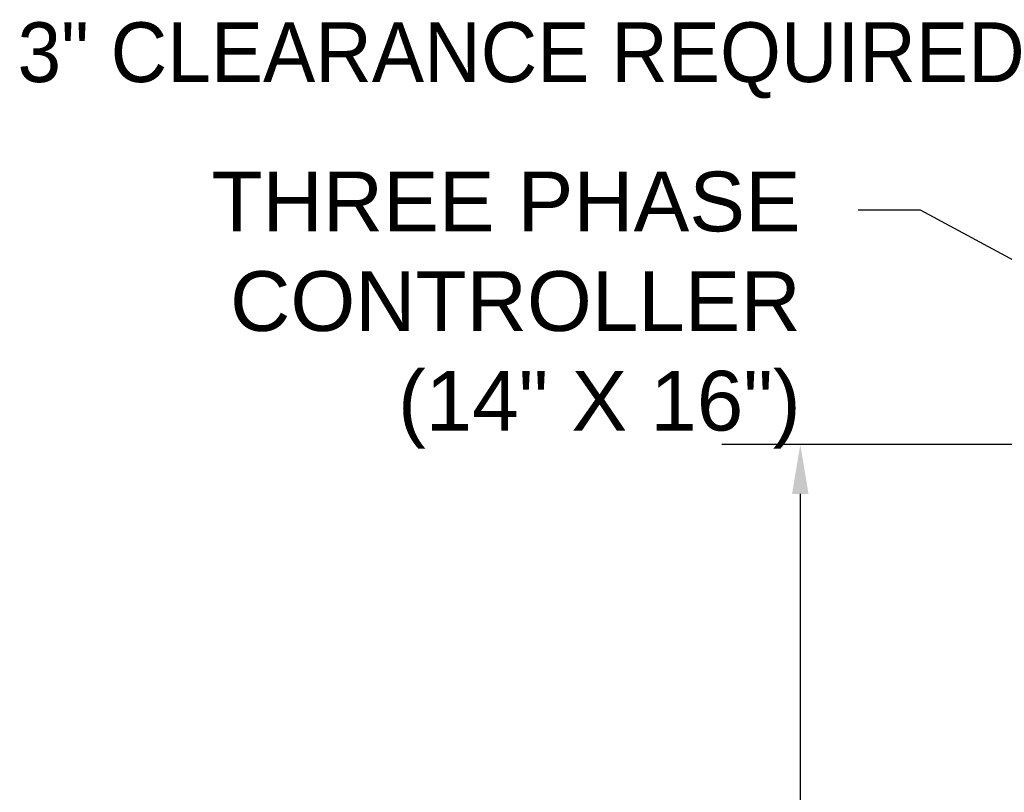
# Model space of a CAD drawing. Header units: inches. Extents: x 170 to 312, y 215 to 248.
# Tile 109 of 135: x 224.24 to 225.78, y 221.88 to 223.1. Entities that reach past the tile are written whole.
import ezdxf
from ezdxf import colors
from ezdxf.entities.mleader import LeaderData, LeaderLine
from ezdxf.math import Vec2, Vec3

# ---------------------------------------------------------------- set-up
doc = ezdxf.new("R2010")
doc.units = ezdxf.units.IN
doc.header["$LTSCALE"] = 0.25
doc.header["$MEASUREMENT"] = 0
doc.layers.add('ANNOTATIONS', color=1, linetype='Continuous')
doc.styles.add('ARIAL', font='arial.ttf', dxfattribs={"height": 0.09375})

msp = doc.modelspace()

# ---------------------------------------------------------------- linework, layer by layer
at = {"layer": 'ANNOTATIONS'}
for p, q in [((226.39031, 222.42941), (225.33936, 222.42941)), ((225.46251, 222.35175), (225.46251, 221.55133))]:
    msp.add_line(p, q, dxfattribs=at)
msp.add_solid([(225.47546, 222.35175), (225.44957, 222.35175), (225.46251, 222.42941)], dxfattribs=at)

# ---------------------------------------------------------------- texts
at = {"layer": 'ANNOTATIONS', "insert": (224.23452, 223.032), "char_height": 0.09375, "attachment_point": 4, "style": 'ARIAL'}
msp.add_mtext('3" CLEARANCE REQUIRED', dxfattribs=at)

# ---------------------------------------------------------------- leaders
at = {"layer": 'ANNOTATIONS'}
ml = msp.add_multileader_mtext('Standard', dxfattribs=at)
ml.set_content('THREE PHASE\\PCONTROLLER\\P (14" X 16")', color=256, style='ARIAL')
ml.set_leader_properties()
ml.build(insert=Vec2(0, 0))
ml.multileader.update_dxf_attribs({"dogleg_length": 0.36, "arrow_head_size": 0.09375})
ctx = ml.context
ctx.base_point, ctx.char_height, ctx.arrow_head_size, ctx.landing_gap_size, ctx.plane_origin = Vec3(224.459, 222.79686), 0.09375, 0.09375, 0.09, Vec3(226.63511, 222.48298)
ctx.text_align_type = 2
notes = []
notes.append((ctx, [(0, (1, 1, 0), (225.65112, 222.79686), (-1, 0), 0.09796, [(0, [(226.16052, 222.52169)], 0, [])])]))
ctx.mtext.insert, ctx.mtext.alignment, ctx.mtext.flow_direction = Vec3(225.46316, 222.85752), 3, 5
for ctx, leaders in notes:
    for number, flags, end, landing, length, lines in leaders:
        leader = LeaderData()
        leader.index, (leader.has_last_leader_line, leader.has_dogleg_vector, leader.attachment_direction) = number, flags
        leader.last_leader_point, leader.dogleg_vector, leader.dogleg_length = Vec3(end), Vec3(landing), length
        for number, points, colour, breaks in lines:
            line = LeaderLine()
            line.index, line.vertices, line.color, line.breaks = number, Vec3.list(points), colors.encode_raw_color(colour), breaks
            leader.lines.append(line)
        ctx.leaders.append(leader)

doc.saveas('drawing.dxf')
